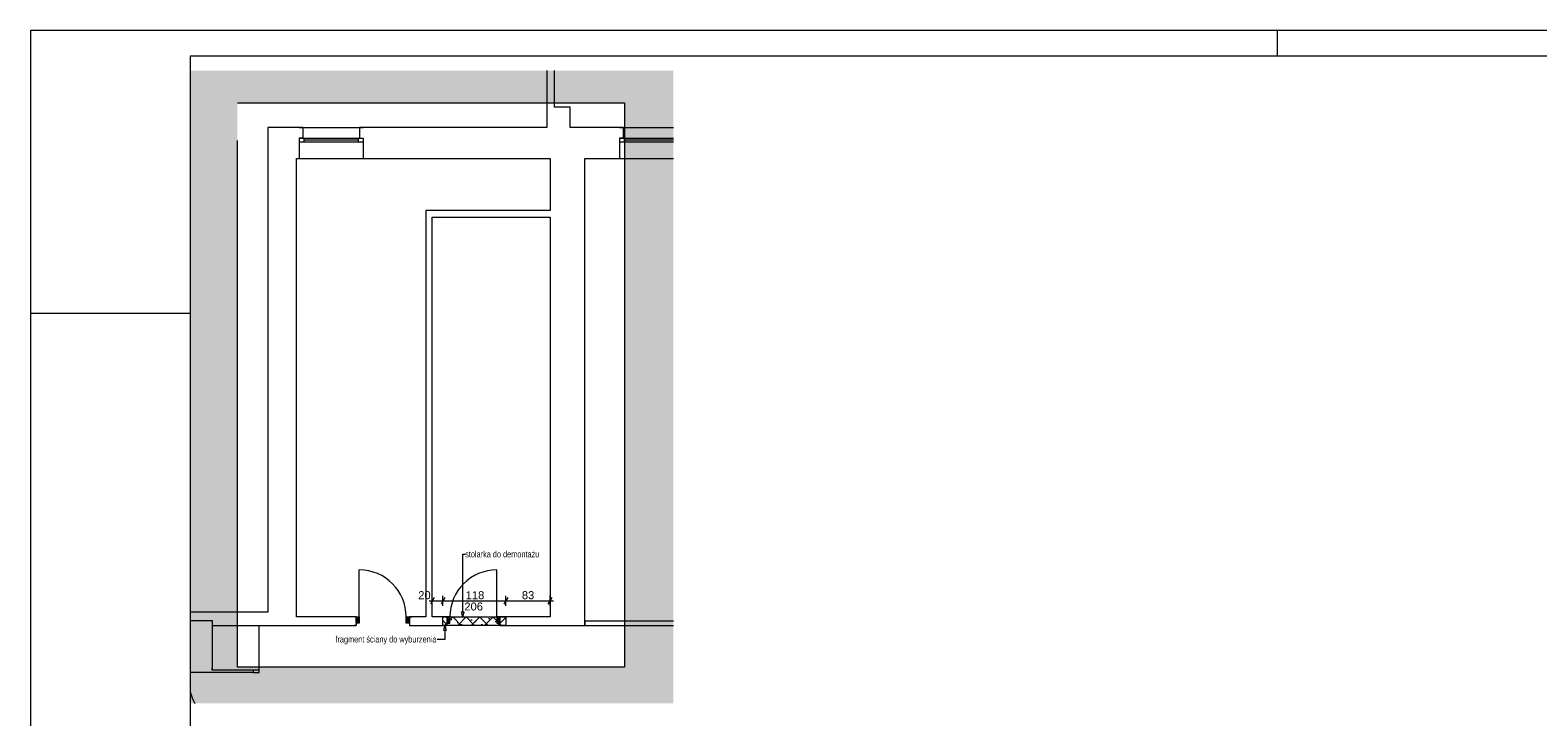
# Paper-space layout 'A-17 ROZBIÓRKI - PIĘTRO -1' of a CAD drawing. Header units: millimetres. Extents: x 0 to 594, y 0 to 350.
# Tile 4 of 7: x 0 to 283, y 221 to 350. Entities that reach past the tile are written whole.
import ezdxf
from ezdxf.xclip import XClip

# ---------------------------------------------------------------- set-up
doc = ezdxf.new("R2010")
doc.units = ezdxf.units.MM
doc.header["$MEASUREMENT"] = 0
doc.header["$XCLIPFRAME"] = 0
doc.linetypes.add('ACAD_ISO03W100', pattern=[300, 120, -180])
doc.linetypes.add('PRZERYWANA_DU_A', pattern=[550, 350.0000000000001, -199.9999999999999])
for name, color, linetype, lineweight in [('0_Nr_pióra__2', 8, 'Continuous', 13), ('A_Arkusz_Nr_pióra__1', 7, 'Continuous', 20), ('A_wymiary_Nr_pióra__1', 7, 'Continuous', 20), ('A_wymiary_Nr_pióra__2', 8, 'Continuous', 13), ('A_ściany_Nr_pióra__1', 7, 'Continuous', 20), ('Drzwi Archicad_Nr_pióra__1', 7, 'Continuous', 20)]:
    doc.layers.add(name, color=color, linetype=linetype, lineweight=lineweight)
for name, color, linetype, lineweight, true_color in [('A_Arkusz_Nr_pióra__237', 7, 'Continuous', 5, 0x343434), ('A_opis_Nr_pióra__255', 7, 'Continuous', 15, 0x242424), ('A_opis_Nr_pióra__8', 7, 'Continuous', 13, 0x4c4c4c), ('A_rozbiórki_Nr_pióra__10', 7, 'Continuous', 13, 0x4b4b4b), ('Okna Archicada_Nr_pióra__19', 7, 'Continuous', 5, 0x191919)]:
    doc.layers.add(name, color=color, linetype=linetype, lineweight=lineweight, true_color=true_color)
for name, color, linetype in [('A_podrys', 7, 'Continuous'), ('A_rozbiórki', 7, 'Continuous'), ('Drzwi Archicad', 7, 'Continuous')]:
    doc.layers.add(name, color=color, linetype=linetype)
doc.styles.add('STYL_AUTOMATYCZNY_2', font='ARIALN.TTF')
doc.styles.add('STYL_AUTOMATYCZNY_4', font='arial.ttf')

# ---------------------------------------------------------------- blocks, each defined once
blk = doc.blocks.new('Rysunek_3_3', base_point=(-1341.460796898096, -486.7476784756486))
at = {"linetype": 'Continuous', "lineweight": 0, "true_color": 0x484848}
h = blk.add_hatch(color=251, dxfattribs=at)
h.paths.add_polyline_path([(29.89979779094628, 223.7103275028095), (120.6360795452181, 223.7103275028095), (120.6360795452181, 342.414836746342), (29.89979779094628, 342.414836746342)])
h.paths.add_polyline_path([(38.79027767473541, 336.3541973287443), (111.4571972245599, 336.3541973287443), (111.4571972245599, 230.4944321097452), (38.79027767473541, 230.4944321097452)], flags=0)
at = {"layer": 'A_rozbiórki', "linetype": 'Continuous', "lineweight": 0, "true_color": 0x4b4b4b}
h = blk.add_hatch(dxfattribs=at)
h.set_pattern_fill('facing_tile_0003', color=251, style=0, pattern_type=2)
h.set_pattern_definition([(45, (-1341.460796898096, -486.7476784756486), (-1.257235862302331, 1.257235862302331), []), (135, (-1341.460796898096, -486.7476784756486), (1.257235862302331, 1.257235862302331), []), (90, (-1342.718032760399, -485.4904426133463), (-1.600200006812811, 0), [0, -1.066800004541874, 0, -1.600200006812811]), (155, (-1341.460796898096, -484.233206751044), (0.6762737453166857, 1.450273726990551), [0, -0.7823200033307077, 0, -1.351280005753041])])
h.paths.add_polyline_path([(77.37581404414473, 239.9540372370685), (77.3758140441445, 238.3540372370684), (89.17581404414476, 238.3540372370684), (89.17581404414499, 239.9540372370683)])
at = {"layer": 'Drzwi Archicad', "linetype": 'Continuous', "lineweight": 0, "true_color": 0xfdfdfd}
for points in [[(61.07581404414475, 239.9540372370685), (61.07581404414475, 238.8040372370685), (61.67581404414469, 238.8040372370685), (61.67581404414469, 239.9540372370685)], [(71.07581404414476, 238.8040372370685), (71.07581404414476, 239.9540372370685), (70.47581404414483, 239.9540372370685), (70.47581404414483, 238.8040372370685)], [(78.07581404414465, 238.8040372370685), (78.67581404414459, 238.8040372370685), (78.67581404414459, 239.9540372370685), (78.07581404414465, 239.9540372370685)], [(88.07581404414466, 239.9540372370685), (87.4758140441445, 239.9540372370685), (87.4758140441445, 238.8040372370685), (88.07581404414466, 238.8040372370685)]]:
    blk.add_hatch(color=7, dxfattribs=at).paths.add_polyline_path(points)
at = {"layer": '0_Nr_pióra__2', "color": 8, "linetype": 'PRZERYWANA_DU_A', "lineweight": 13, "flags": 128}
blk.add_lwpolyline([(29.89980349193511, 342.4148376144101), (120.6360736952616, 342.4148376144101)], dxfattribs=at)
blk.add_lwpolyline([(38.79028319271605, 336.3541987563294), (111.4572016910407, 336.3541987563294), (111.4572016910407, 230.4944331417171), (38.79028319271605, 230.4944331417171)], close=True, dxfattribs=at)
at = {"layer": 'A_opis_Nr_pióra__255', "color": 250, "linetype": 'Continuous', "lineweight": 15, "true_color": 0x242424}
for p, q in [((81.0921110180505, 240.8870506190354), (81.0921110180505, 251.7116310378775)), ((81.0921110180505, 251.7116310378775), (81.54351815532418, 251.7116310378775)), ((80.84211070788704, 240.8870506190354), (81.34211132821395, 240.8870506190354)), ((81.0921110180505, 239.954036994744), (80.84211070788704, 240.8870506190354)), ((81.0921110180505, 239.954036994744), (81.34211132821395, 240.8870506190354)), ((77.71327553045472, 238.3540374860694), (77.46327522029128, 237.4210238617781)), ((77.71327553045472, 238.3540374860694), (77.96327407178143, 237.4210238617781)), ((77.71327553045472, 235.7365075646), (76.28854828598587, 235.7365075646)), ((77.96327407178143, 237.4210238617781), (77.46327522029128, 237.4210238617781)), ((77.71327553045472, 237.4210238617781), (77.71327553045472, 235.7365075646))]:
    blk.add_line(p, q, dxfattribs=at)
at = {"layer": 'A_rozbiórki_Nr_pióra__10', "color": 251, "linetype": 'ACAD_ISO03W100', "lineweight": 13, "true_color": 0x4b4b4b, "flags": 128}
blk.add_lwpolyline([(77.37581404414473, 239.9540372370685), (89.17581404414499, 239.9540372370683), (89.17581404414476, 238.3540372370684), (77.3758140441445, 238.3540372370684)], close=True, dxfattribs=at)
at = {"layer": 'A_wymiary_Nr_pióra__1', "color": 7, "linetype": 'Continuous', "lineweight": 20}
for p, q in [((75.73665707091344, 243.5790379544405), (75.01496991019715, 242.3290364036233)), ((77.73665778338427, 243.5790379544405), (77.01497062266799, 242.3290364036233)), ((89.53665791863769, 243.5790379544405), (88.8149707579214, 242.3290364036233)), ((97.11497008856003, 242.3290364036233), (97.8366572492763, 243.5790379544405))]:
    blk.add_line(p, q, dxfattribs=at)
at = {"layer": 'A_wymiary_Nr_pióra__2', "color": 8, "linetype": 'Continuous', "lineweight": 13}
for p, q in [((75.37581437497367, 242.0165377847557), (75.37581437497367, 243.8915365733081)), ((77.37581331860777, 242.0165377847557), (77.37581331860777, 243.8915365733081)), ((89.17581345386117, 242.0165377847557), (89.17581345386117, 243.8915365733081)), ((97.47581455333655, 242.0165377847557), (97.47581455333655, 243.8915365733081)), ((74.76456453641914, 242.9540371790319), (75.37581437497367, 242.9540371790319)), ((75.37581437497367, 242.9540371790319), (77.37581331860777, 242.9540371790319)), ((77.37581331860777, 242.9540371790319), (89.17581345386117, 242.9540371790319)), ((89.17581345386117, 242.9540371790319), (97.47581455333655, 242.9540371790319)), ((97.47581455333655, 242.9540371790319), (98.08706439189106, 242.9540371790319))]:
    blk.add_line(p, q, dxfattribs=at)
at = {"layer": 'A_ściany_Nr_pióra__1', "color": 7, "linetype": 'Continuous', "lineweight": 20}
for p, q in [((51.08360991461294, 331.7540373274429), (51.08360991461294, 329.7540366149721)), ((61.6836099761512, 331.7540373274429), (61.6836099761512, 329.7540366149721)), ((111.1758142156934, 331.7540373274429), (111.1758142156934, 329.7540366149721)), ((51.08360991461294, 329.7540366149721), (50.38361046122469, 329.7540366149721)), ((50.38361046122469, 329.7540366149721), (50.38361046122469, 325.9540375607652)), ((61.6836099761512, 329.7540366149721), (62.3836111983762, 329.7540366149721)), ((62.3836111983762, 329.7540366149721), (62.3836111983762, 325.9540375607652)), ((111.1758142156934, 329.7540366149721), (110.4758147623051, 329.7540366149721)), ((110.4758147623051, 329.7540366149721), (110.4758147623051, 325.9540375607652)), ((61.07581467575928, 239.954036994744), (60.60581352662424, 239.954036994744)), ((61.07581467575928, 238.3540374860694), (60.70581471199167, 238.3540374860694)), ((61.07581467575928, 239.954036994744), (61.07581467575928, 238.8040366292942)), ((61.07581467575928, 238.8040366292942), (61.07581467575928, 238.3540374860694)), ((71.07581470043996, 239.954036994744), (71.54581408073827, 239.954036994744)), ((71.07581470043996, 239.954036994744), (71.07581470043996, 238.8040366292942)), ((71.07581470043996, 238.8040366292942), (71.07581470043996, 238.3540374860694)), ((71.07581470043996, 238.3540374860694), (71.44581466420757, 238.3540374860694)), ((78.07581454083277, 239.954036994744), (77.60581339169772, 239.954036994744)), ((78.07581454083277, 238.3540374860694), (77.70581457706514, 238.3540374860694)), ((78.07581454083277, 239.954036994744), (78.07581454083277, 238.8040366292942)), ((78.07581454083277, 238.8040366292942), (78.07581454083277, 238.3540374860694)), ((88.07581456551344, 239.954036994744), (88.54581394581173, 239.954036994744)), ((88.07581456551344, 239.954036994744), (88.07581456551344, 238.8040366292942)), ((88.07581456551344, 238.8040366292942), (88.07581456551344, 238.3540374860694)), ((88.07581456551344, 238.3540374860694), (88.44581452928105, 238.3540374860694)), ((34.07581478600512, 229.9540369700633), (34.07581478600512, 230.3240369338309)), ((41.72581437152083, 229.9540369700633), (34.07581478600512, 229.9540369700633)), ((42.87581473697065, 229.9540369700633), (41.72581437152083, 229.9540369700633)), ((42.87581473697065, 229.9540369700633), (42.87581473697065, 230.3240369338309))]:
    blk.add_line(p, q, dxfattribs=at)
at = {"layer": 'A_ściany_Nr_pióra__1', "color": 7, "linetype": 'Continuous', "lineweight": 20, "flags": 128}
for points in [[(96.87581404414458, 342.4148376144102), (96.87581404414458, 335.5540372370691)], [(98.27581404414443, 335.5540372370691), (98.27581404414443, 342.4148376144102)], [(96.87581404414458, 335.5540372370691), (96.87581404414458, 331.7540372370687)], [(101.2758140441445, 335.5540372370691), (98.27581404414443, 335.5540372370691)], [(101.2758140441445, 331.7540372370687), (101.2758140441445, 335.5540372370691)], [(51.08361039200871, 331.7540372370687), (44.47581404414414, 331.7540372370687)], [(44.47581404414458, 331.7540372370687), (44.47581404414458, 240.8540372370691)], [(96.87581404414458, 331.7540372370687), (61.68361039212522, 331.7540372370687)], [(111.1758140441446, 331.7540372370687), (101.2758140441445, 331.7540372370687)], [(49.87581404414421, 325.9540372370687), (50.38361039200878, 325.9540372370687)], [(49.87581404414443, 239.9540372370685), (49.87581404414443, 325.9540372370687)], [(62.38361039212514, 325.9540372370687), (97.47581404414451, 325.9540372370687)], [(97.47581404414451, 325.9540372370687), (97.47581404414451, 316.1540372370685)], [(103.9758140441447, 238.3540372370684), (103.9758140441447, 325.9540372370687)], [(103.9758140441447, 325.9540372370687), (110.4758140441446, 325.9540372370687)], [(97.47581404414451, 316.1540372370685), (74.17581404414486, 316.1540372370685)], [(74.17581404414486, 316.1540372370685), (74.17581404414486, 239.9540372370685)], [(75.37581404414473, 314.9540372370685), (97.47581404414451, 314.9540372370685)], [(75.37581404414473, 239.9540372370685), (75.37581404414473, 314.9540372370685)], [(97.47581404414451, 314.9540372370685), (97.47581404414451, 239.9540372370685)], [(34.07581404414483, 240.8540372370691), (29.89980349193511, 240.8540372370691)], [(44.47581404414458, 240.8540372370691), (34.07581404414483, 240.8540372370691)], [(29.89980349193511, 239.2540372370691), (34.07581404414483, 239.2540372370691)], [(34.07581404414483, 239.2540372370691), (34.07581404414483, 238.3540372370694)], [(34.07581404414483, 238.3540372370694), (34.07581404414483, 229.9540372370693)], [(34.07581404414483, 238.3540372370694), (49.87581404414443, 238.3540372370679)], [(42.87581404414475, 229.9540372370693), (42.87581404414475, 238.3540372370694)], [(61.07581412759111, 239.9540372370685), (49.87581404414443, 239.9540372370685)], [(49.87581404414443, 238.3540372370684), (61.07581388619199, 238.3540372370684)], [(74.17581404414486, 239.9540372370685), (71.07581384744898, 239.9540372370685)], [(71.07581380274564, 238.3540372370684), (78.0758139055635, 238.3540372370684)], [(78.07581372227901, 239.9540372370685), (75.37581404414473, 239.9540372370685)], [(97.47581404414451, 239.9540372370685), (88.07581415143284, 239.9540372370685)], [(88.07581382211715, 238.3540372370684), (103.9758140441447, 238.3540372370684)], [(120.6360736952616, 239.1540372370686), (103.9758140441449, 239.1540372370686)], [(103.9758140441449, 239.1540372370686), (103.9758140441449, 238.3540372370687)], [(103.9758140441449, 238.3540372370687), (120.6360736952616, 238.3540372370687)]]:
    blk.add_lwpolyline(points, dxfattribs=at)
at = {"layer": 'Drzwi Archicad_Nr_pióra__1', "color": 7, "linetype": 'Continuous', "lineweight": 20}
for p, q in [((61.67581471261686, 239.954036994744), (61.67581471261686, 248.7540369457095)), ((87.47581452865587, 239.954036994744), (87.47581452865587, 248.7540369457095)), ((61.07581467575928, 239.954036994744), (60.60581352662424, 239.954036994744)), ((61.07581467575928, 239.954036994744), (60.60581352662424, 239.954036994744)), ((61.07581467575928, 238.3540374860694), (60.70581471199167, 238.3540374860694)), ((61.07581467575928, 238.3540374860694), (60.70581471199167, 238.3540374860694)), ((61.07581467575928, 239.954036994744), (61.67581471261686, 239.954036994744)), ((61.07581467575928, 238.8040366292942), (61.07581467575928, 239.954036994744)), ((61.07581467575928, 239.954036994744), (61.07581467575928, 238.8040366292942)), ((61.07581467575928, 239.954036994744), (61.07581467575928, 238.8040366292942)), ((61.67581471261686, 238.8040366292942), (61.07581467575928, 238.8040366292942)), ((61.07581467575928, 238.8040366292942), (61.07581467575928, 238.3540374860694)), ((61.07581467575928, 238.8040366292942), (61.07581467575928, 238.3540374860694)), ((61.67581471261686, 239.954036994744), (61.67581471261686, 238.8040366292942)), ((70.47581466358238, 238.8040366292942), (70.47581466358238, 239.954036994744)), ((70.47581466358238, 239.954036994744), (71.07581470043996, 239.954036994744)), ((71.07581470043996, 238.8040366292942), (70.47581466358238, 238.8040366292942)), ((71.07581470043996, 239.954036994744), (71.07581470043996, 238.8040366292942)), ((71.07581470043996, 239.954036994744), (71.07581470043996, 238.8040366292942)), ((71.07581470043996, 239.954036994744), (71.07581470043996, 238.8040366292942)), ((71.07581470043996, 239.954036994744), (71.54581408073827, 239.954036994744)), ((71.07581470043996, 239.954036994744), (71.54581408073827, 239.954036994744)), ((71.07581470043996, 238.8040366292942), (71.07581470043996, 238.3540374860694)), ((71.07581470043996, 238.8040366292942), (71.07581470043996, 238.3540374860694)), ((71.07581470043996, 238.3540374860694), (71.44581466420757, 238.3540374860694)), ((71.07581470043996, 238.3540374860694), (71.44581466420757, 238.3540374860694)), ((78.07581454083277, 239.954036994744), (77.60581339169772, 239.954036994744)), ((78.07581454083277, 239.954036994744), (77.60581339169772, 239.954036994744)), ((78.07581454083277, 238.3540374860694), (77.70581457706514, 238.3540374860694)), ((78.07581454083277, 238.3540374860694), (77.70581457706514, 238.3540374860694)), ((78.67581457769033, 239.954036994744), (78.07581454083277, 239.954036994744)), ((78.07581454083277, 239.954036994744), (78.07581454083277, 238.8040366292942)), ((78.07581454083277, 239.954036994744), (78.07581454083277, 238.8040366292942)), ((78.07581454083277, 239.954036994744), (78.07581454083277, 238.8040366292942)), ((78.07581454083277, 238.8040366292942), (78.67581457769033, 238.8040366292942)), ((78.07581454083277, 238.8040366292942), (78.07581454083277, 238.3540374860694)), ((78.07581454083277, 238.8040366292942), (78.07581454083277, 238.3540374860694)), ((78.67581457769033, 238.8040366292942), (78.67581457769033, 239.954036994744)), ((88.07581456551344, 239.954036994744), (87.47581452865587, 239.954036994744)), ((87.47581452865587, 239.954036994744), (87.47581452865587, 238.8040366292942)), ((87.47581452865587, 238.8040366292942), (88.07581456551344, 238.8040366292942)), ((88.07581456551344, 238.8040366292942), (88.07581456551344, 239.954036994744)), ((88.07581456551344, 239.954036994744), (88.07581456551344, 238.8040366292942)), ((88.07581456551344, 239.954036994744), (88.07581456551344, 238.8040366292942)), ((88.07581456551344, 239.954036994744), (88.54581394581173, 239.954036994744)), ((88.07581456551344, 239.954036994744), (88.54581394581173, 239.954036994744)), ((88.07581456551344, 238.8040366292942), (88.07581456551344, 238.3540374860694)), ((88.07581456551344, 238.8040366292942), (88.07581456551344, 238.3540374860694)), ((88.07581456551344, 238.3540374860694), (88.44581452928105, 238.3540374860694)), ((88.07581456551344, 238.3540374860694), (88.44581452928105, 238.3540374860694)), ((41.72581397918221, 229.5540375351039), (29.89980309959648, 229.5540375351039)), ((34.07581478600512, 229.9540369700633), (34.07581478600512, 230.3240369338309)), ((34.07581478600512, 229.9540369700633), (34.07581478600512, 230.3240369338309)), ((41.72581437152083, 229.9540369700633), (34.07581478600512, 229.9540369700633)), ((41.72581437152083, 229.9540369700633), (34.07581478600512, 229.9540369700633)), ((41.72581437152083, 229.9540369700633), (41.72581437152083, 229.5540375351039)), ((42.87581473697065, 229.9540369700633), (41.72581437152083, 229.9540369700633)), ((42.87581473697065, 229.9540369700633), (41.72581437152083, 229.9540369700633)), ((42.87581473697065, 229.9540369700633), (41.72581437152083, 229.9540369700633)), ((41.72581437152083, 229.5540375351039), (42.87581473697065, 229.5540375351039)), ((42.87581473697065, 229.9540369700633), (42.87581473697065, 230.3240369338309)), ((42.87581473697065, 229.9540369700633), (42.87581473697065, 230.3240369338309)), ((42.87581473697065, 229.5540375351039), (42.87581473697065, 229.9540369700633))]:
    blk.add_line(p, q, dxfattribs=at)
for centre, radius, start, end in [((61.67581404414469, 239.9540372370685), 8.799999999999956, 0, 90), ((87.4758140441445, 239.9540372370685), 8.799999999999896, 90, 180), ((41.72581404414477, 229.5540372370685), 12.38, 197.2052512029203, 208.1660418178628)]:
    blk.add_arc(centre, radius, start, end, dxfattribs=at)
at = {"layer": 'Okna Archicada_Nr_pióra__19', "color": 250, "linetype": 'Continuous', "lineweight": 5, "true_color": 0x191919}
for p, q in [((50.38361046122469, 331.7540373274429), (62.3836111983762, 331.7540373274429)), ((110.4758147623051, 331.7540373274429), (120.6360731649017, 331.7540373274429)), ((50.38361046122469, 329.7540366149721), (62.3836111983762, 329.7540366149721)), ((50.38361046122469, 329.7540366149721), (50.38361046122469, 329.0540371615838)), ((50.38361046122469, 329.0540371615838), (62.3836111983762, 329.0540371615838)), ((51.28361051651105, 329.7540366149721), (51.28361051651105, 329.0540371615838)), ((51.28361051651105, 329.4040368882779), (61.48361114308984, 329.4040368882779)), ((61.48361114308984, 329.7540366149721), (61.48361114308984, 329.0540371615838)), ((62.3836111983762, 329.7540366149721), (62.3836111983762, 329.0540371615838)), ((110.4758147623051, 329.7540366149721), (120.6360731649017, 329.7540366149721)), ((110.4758147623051, 329.7540366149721), (110.4758147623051, 329.0540371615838)), ((110.4758147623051, 329.0540371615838), (120.6360731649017, 329.0540371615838)), ((111.3758148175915, 329.7540366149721), (111.3758148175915, 329.0540371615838)), ((111.3758148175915, 329.4040368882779), (120.6360731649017, 329.4040368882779)), ((50.38361046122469, 325.9540375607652), (62.3836111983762, 325.9540375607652)), ((110.4758147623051, 325.9540375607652), (120.6360731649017, 325.9540375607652))]:
    blk.add_line(p, q, dxfattribs=at)
at = {"layer": 'A_opis_Nr_pióra__8', "color": 251, "linetype": 'Continuous', "lineweight": 13, "true_color": 0x4c4c4c, "char_height": 1.2, "attachment_point": 4, "style": 'STYL_AUTOMATYCZNY_2'}
for s, insert in [('\\A1;{\\pql;\\fArial Narrow|b0|i0|c238|p0;\\W1.000000;stolarka do demontażu}', (81.54351785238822, 251.7080509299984)), ('\\A1;{\\pql;\\fArial Narrow|b0|i0|c238|p0;\\W1.000000;fragment ściany do wyburzenia}', (57.19014775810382, 235.574931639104))]:
    blk.add_mtext(s, dxfattribs=dict(at, insert=insert))
at = {"layer": 'A_wymiary_Nr_pióra__1', "color": 7, "linetype": 'Continuous', "lineweight": 20, "char_height": 1.5, "attachment_point": 7, "style": 'STYL_AUTOMATYCZNY_4'}
for s, insert, width in [('\\A1;{\\pql;\\fArial|b0|i0|c238|p0;\\W1.000000;20}', (72.72638900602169, 243.2540372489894), 2.288175), ('\\A1;{\\pql;\\fArial|b0|i0|c238|p0;\\W1.000000;118}', (81.63602151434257, 243.2540372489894), 3.279585), ('\\A1;{\\pql;\\fArial|b0|i0|c238|p0;\\W1.000000;83}', (92.18172655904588, 243.2540372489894), 2.288175)]:
    blk.add_mtext(s, dxfattribs=dict(at, insert=insert, width=width))
at = {"layer": 'A_wymiary_Nr_pióra__1', "color": 7, "linetype": 'Continuous', "lineweight": 20, "insert": (83.13203906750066, 242.6565666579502), "char_height": 1.5, "attachment_point": 2, "style": 'STYL_AUTOMATYCZNY_4'}
blk.add_mtext('\\A1;{\\pqc;\\fArial|b0|i0|c238|p0;\\W1.000000;206}', dxfattribs=at)

psp = doc.layouts.new('A-17 ROZBIÓRKI - PIĘTRO -1')

# ---------------------------------------------------------------- linework, layer by layer
at = {"layer": 'A_Arkusz_Nr_pióra__1', "color": 7, "linetype": 'Continuous', "lineweight": 20}
for p, q in [((29.90003742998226, 345.1), (29.89980349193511, 4.900326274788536)), ((589.1, 345.1), (29.90003742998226, 345.1)), ((-0.09999999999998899, 296.9), (0.9000000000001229, 296.9))]:
    psp.add_line(p, q, dxfattribs=at)
at = {"layer": 'A_Arkusz_Nr_pióra__1', "color": 7, "linetype": 'Continuous', "lineweight": 20, "flags": 128}
psp.add_lwpolyline([(0, 350), (594, 350), (594, 0), (0, 0)], close=True, dxfattribs=at)
at = {"layer": 'A_Arkusz_Nr_pióra__237', "color": 250, "linetype": 'Continuous', "lineweight": 5, "true_color": 0x343434}
for p, q in [((234.0000000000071, 345.100050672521), (234.0000000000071, 350.0000507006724)), ((-0.09999999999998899, 296.9), (29.89980349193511, 296.9))]:
    psp.add_line(p, q, dxfattribs=at)

# ---------------------------------------------------------------- block references
at = {"layer": 'A_podrys', "color": 37, "linetype": 'Continuous', "lineweight": 5, "true_color": 0x656532}
ref = psp.add_blockref('Rysunek_3_3', (-1341.460796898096, -486.7476784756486), dxfattribs=at)
XClip(ref).set_block_clipping_path([(29.89980349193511, 223.7103262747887), (120.6360736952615, 342.4148376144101)])

doc.saveas('drawing.dxf')
